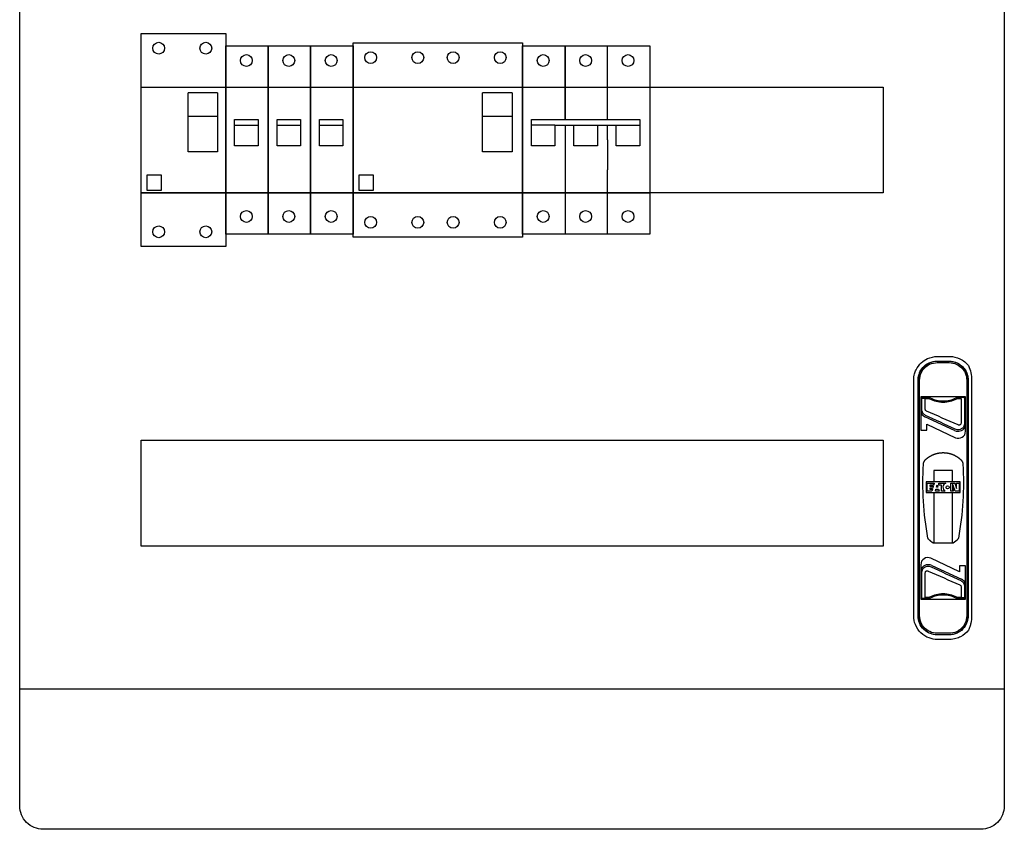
# Model space of a CAD drawing. Header units: millimetres. Extents: x 1699 to 2149, y 1001 to 1709.
# Tile 3 of 10: x 2049 to 2091, y 1164 to 1198. Entities that reach past the tile are written whole.
import ezdxf

# ---------------------------------------------------------------- set-up
doc = ezdxf.new("R2010")
doc.units = ezdxf.units.MM
doc.layers.add('rear_wall', color=7, linetype='Continuous')
doc.styles.get("Standard").update_dxf_attribs({"font": 'ARIAL.TTF'})

# ---------------------------------------------------------------- blocks, each defined once
blk = doc.blocks.new('235753')
for p, q in [((0, 6.775), (3.6, 6.775)), ((0, -2.275), (0, 6.775)), ((3.6, 6.775), (3.6, -2.275)), ((0, 4.5), (3.6, 4.5)), ((3.25, 4.25), (2, 4.25)), ((2, 1.75), (2, 4.25)), ((3.25, 4.25), (3.25, 1.75)), ((3.25, 3.25), (2, 3.25)), ((3.25, 1.75), (2, 1.75)), ((0.875, 0.75), (0.25, 0.75)), ((0.25, 0.75), (0.25, 0.125)), ((0.875, 0.125), (0.875, 0.75)), ((0, 0), (3.6, 0)), ((0.25, 0.125), (0.875, 0.125)), ((3.6, -2.275), (0, -2.275))]:
    blk.add_line(p, q)
for centre in [(0.75, 6.15), (2.75, 6.15), (0.75, -1.65), (2.75, -1.65)]:
    blk.add_circle(centre, 0.25)
at = {"flags": 1}
for tag, p in [('BD', (4.284, 4.299)), ('NK', (4.284, 2.306)), ('TYP', (4.284, 0.706)), ('PO', (4.284, -0.831))]:
    blk.add_attdef(tag, p, '', height=1, dxfattribs=at)
blk = doc.blocks.new('247596')
for p, q in [((0, -1.75), (0, 6.25)), ((0, 6.25), (1.8, 6.25)), ((1.8, 6.25), (1.8, -1.75)), ((0, 4.5), (1.8, 4.5)), ((0.375, 2.875), (0.375, 3.125)), ((0.375, 3.125), (1.375, 3.125)), ((1.375, 3.125), (1.375, 2.75)), ((0.375, 2.875), (1.375, 2.875)), ((0.375, 2), (0.375, 2.875)), ((1.375, 2.875), (1.375, 2)), ((1.375, 2), (0.375, 2)), ((0, 0), (1.8, 0)), ((1.8, -1.75), (0, -1.75))]:
    blk.add_line(p, q)
for centre in [(0.875, 5.625), (0.875, -1)]:
    blk.add_circle(centre, 0.25)
at = {"flags": 1}
for tag, p in [('BD', (2.809, 5.482)), ('NK', (2.809, 2.919)), ('TYP', (2.809, 0.727)), ('PO', (2.809, -1.51))]:
    blk.add_attdef(tag, p, '', height=0.5, dxfattribs=at)
blk = doc.blocks.new('F1955610')
for p, q in [((0, 6.375), (3.5, 6.375)), ((0, -1.875), (0, 6.375)), ((3.5, 6.375), (7.2, 6.375)), ((7.2, 6.375), (7.2, -1.875)), ((0, 4.5), (3.5, 4.5)), ((3.5, 4.5), (7.2, 4.5)), ((5.5, 1.75), (5.5, 4.25)), ((6.75, 4.25), (5.5, 4.25)), ((6.75, 4.25), (6.75, 1.75)), ((6.75, 3.25), (5.5, 3.25)), ((6.75, 1.75), (5.5, 1.75)), ((0.25, 0.75), (0.25, 0.125)), ((0.875, 0.75), (0.25, 0.75)), ((0.875, 0.125), (0.875, 0.75)), ((0, 0), (3.5, 0)), ((0.25, 0.125), (0.875, 0.125)), ((3.5, 0), (7.2, 0)), ((3.5, -1.875), (0, -1.875)), ((7.2, -1.875), (3.5, -1.875))]:
    blk.add_line(p, q)
for centre in [(0.75, 5.75), (2.75, 5.75), (4.25, 5.75), (6.25, 5.75), (0.75, -1.25), (2.75, -1.25), (4.25, -1.25), (6.25, -1.25)]:
    blk.add_circle(centre, 0.25)
at = {"flags": 1}
for tag, p in [('BD', (7.658, 4.677)), ('NK', (7.658, 2.514)), ('TYP', (7.658, 1)), ('PO', (7.658, -0.635))]:
    blk.add_attdef(tag, p, '', height=1, dxfattribs=at)
blk = doc.blocks.new('247698')
for p, q in [((0, -1.75), (0, 6.25)), ((0, 6.25), (1.8, 6.25)), ((1.8, 6.25), (3.6, 6.25)), ((1.8, 3.125), (1.8, 6.25)), ((1.8, 6.25), (1.8, 3.125)), ((3.6, 6.25), (5.4, 6.25)), ((3.6, 3.125), (3.6, 6.25)), ((5.4, 6.25), (5.4, -1.75)), ((0, 4.5), (1.8, 4.5)), ((1.8, 4.5), (3.6, 4.5)), ((3.6, 4.5), (5.4, 4.5)), ((0.375, 2.875), (0.375, 3.125)), ((0.375, 3.125), (4.975, 3.125)), ((4.975, 3.125), (4.975, 2.75)), ((4.975, 3.125), (4.975, 3.125)), ((0.375, 2), (0.375, 2.875)), ((1.375, 2.875), (0.375, 2.875)), ((0.375, 2.875), (0.375, 2.875)), ((0.375, 2.875), (0.375, 2.875)), ((1.375, 2.875), (1.375, 2)), ((1.375, 2.875), (4.975, 2.875)), ((1.8, 2.875), (1.8, -1.75)), ((2.175, 2), (2.175, 2.875)), ((3.175, 2.875), (3.175, 2)), ((3.6, 2.25), (3.6, 2.875)), ((3.975, 2), (3.975, 2.875)), ((3.975, 2.875), (3.975, 2.875)), ((3.975, 2.875), (3.975, 2.875)), ((4.975, 2.875), (4.975, 2)), ((4.975, 2.875), (4.975, 2.875)), ((4.975, 2.875), (4.975, 2.875)), ((4.975, 2.875), (4.975, 2.875)), ((3.6, 2.25), (3.6, 0.989)), ((1.375, 2), (0.375, 2)), ((3.175, 2), (2.175, 2)), ((4.975, 2), (3.975, 2)), ((3.6, -1.75), (3.6, 0.989)), ((0, 0), (1.8, 0)), ((1.8, 0), (3.6, 0)), ((3.6, 0), (5.4, 0)), ((1.8, -1.75), (0, -1.75)), ((3.6, -1.75), (1.8, -1.75)), ((5.4, -1.75), (3.6, -1.75))]:
    blk.add_line(p, q)
for centre in [(0.875, 5.625), (2.675, 5.625), (4.475, 5.625), (0.875, -1), (2.675, -1), (4.475, -1)]:
    blk.add_circle(centre, 0.25)
at = {"flags": 1}
for tag, p in [('BD', (6.637, 5.482)), ('NK', (6.637, 2.919)), ('TYP', (6.637, 0.727)), ('PO', (6.637, -1.51))]:
    blk.add_attdef(tag, p, '', height=0.5, dxfattribs=at)
blk = doc.blocks.new('174195')
at = {"layer": 'rear_wall', "linetype": 'Continuous'}
for p, q in [((39.455, 13.926), (38.953, 13.926)), ((38.953, 13.876), (39.455, 13.876)), ((37.955, 3.114), (37.955, 13.138)), ((38.141, 3.114), (38.141, 13.138)), ((38.154, 13.126), (38.154, 3.126)), ((38.204, 3.126), (38.204, 13.126)), ((40.205, 13.126), (40.205, 3.126)), ((40.255, 3.126), (40.255, 13.126)), ((40.264, 13.135), (40.264, 3.118)), ((40.414, 13.135), (40.414, 3.118)), ((40.154, 12.425), (38.254, 12.425)), ((38.254, 12.425), (38.254, 11.005)), ((38.296, 11.887), (38.296, 12.354)), ((38.447, 11.887), (38.447, 12.352)), ((39.962, 12.352), (39.962, 11.299)), ((40.113, 12.354), (40.113, 11.299)), ((40.154, 10.96), (40.154, 12.425)), ((39.691, 10.99), (38.431, 11.578)), ((38.254, 11.005), (38.504, 11.005)), ((38.504, 11.005), (38.504, 11.259)), ((38.504, 11.259), (39.728, 10.688)), ((39.602, 9.287), (38.802, 9.287)), ((38.802, 9.287), (38.802, 8.812)), ((39.602, 8.812), (39.602, 9.287)), ((38.802, 8.812), (38.478, 8.812)), ((38.478, 8.812), (38.478, 8.362)), ((39.602, 8.812), (38.802, 8.812)), ((39.925, 8.812), (39.602, 8.812)), ((39.925, 8.362), (39.925, 8.812)), ((38.478, 8.362), (38.802, 8.362)), ((38.524, 8.412), (38.524, 8.762)), ((38.524, 8.762), (38.802, 8.762)), ((38.722, 8.412), (38.524, 8.412)), ((38.632, 8.668), (38.632, 8.629)), ((38.8, 8.668), (38.632, 8.668)), ((38.632, 8.629), (38.785, 8.629)), ((38.632, 8.544), (38.632, 8.503)), ((38.76, 8.544), (38.632, 8.544)), ((38.632, 8.503), (38.745, 8.503)), ((38.745, 8.503), (38.722, 8.412)), ((38.785, 8.629), (38.76, 8.544)), ((38.802, 8.676), (38.8, 8.668)), ((38.802, 8.676), (38.802, 8.762)), ((38.829, 8.762), (38.802, 8.676)), ((38.802, 8.762), (38.829, 8.762)), ((38.802, 8.362), (38.802, 7.887)), ((38.802, 8.362), (39.602, 8.362)), ((38.872, 8.412), (38.899, 8.499)), ((39.037, 8.412), (38.872, 8.412)), ((38.899, 8.499), (39.008, 8.499)), ((38.92, 8.592), (38.951, 8.686)), ((38.977, 8.592), (38.92, 8.592)), ((38.951, 8.686), (38.977, 8.592)), ((39.008, 8.499), (39.037, 8.412)), ((39.025, 8.666), (39.025, 8.762)), ((39.025, 8.762), (39.322, 8.762)), ((39.129, 8.666), (39.025, 8.666)), ((39.129, 8.412), (39.129, 8.666)), ((39.288, 8.412), (39.129, 8.412)), ((39.535, 8.762), (39.602, 8.762)), ((39.535, 8.412), (39.535, 8.762)), ((39.602, 8.412), (39.535, 8.412)), ((39.602, 8.762), (39.602, 8.412)), ((39.602, 8.762), (39.7, 8.762)), ((39.633, 8.412), (39.602, 8.412)), ((39.602, 7.887), (39.602, 8.362)), ((39.602, 8.362), (39.925, 8.362)), ((39.633, 8.66), (39.633, 8.412)), ((39.708, 8.412), (39.633, 8.66)), ((39.7, 8.762), (39.777, 8.522)), ((39.879, 8.412), (39.708, 8.412)), ((39.777, 8.522), (39.777, 8.762)), ((39.777, 8.762), (39.879, 8.762)), ((39.879, 8.762), (39.879, 8.412)), ((38.802, 7.887), (38.802, 6.241)), ((39.602, 6.241), (39.602, 7.887)), ((38.802, 6.224), (38.802, 6.241)), ((38.802, 6.224), (38.802, 6.224)), ((38.805, 6.214), (39.604, 6.214)), ((39.602, 6.241), (39.602, 6.224)), ((39.602, 6.224), (39.602, 6.224)), ((39.904, 4.993), (38.681, 5.564)), ((38.254, 5.292), (38.254, 3.827)), ((38.718, 5.262), (39.978, 4.674)), ((39.904, 5.247), (39.904, 4.993)), ((40.154, 5.247), (39.904, 5.247)), ((40.154, 3.827), (40.154, 5.247)), ((38.296, 3.898), (38.296, 4.953)), ((38.447, 3.901), (38.447, 4.953)), ((39.962, 4.366), (39.962, 3.901)), ((40.113, 4.366), (40.113, 3.898)), ((38.254, 3.827), (40.154, 3.827)), ((39.455, 2.376), (38.953, 2.376)), ((38.953, 2.326), (39.455, 2.326))]:
    blk.add_line(p, q, dxfattribs=at)
at = {"layer": 'rear_wall'}
blk.add_lwpolyline([(1, 52.65), (40.8, 52.65, -0.414214), (41.8, 51.65), (41.8, -4.95, -0.414214), (40.8, -5.95), (1, -5.95, -0.414214), (0, -4.95), (0, 51.65, -0.414214)], format="xyb", close=True, dxfattribs=at)
for points in [[(0, 46.7), (41.8, 46.7), (41.8, 0), (0, 0)], [(5.15, 25.586), (36.65, 25.586), (36.65, 21.086), (5.15, 21.086)], [(5.15, 10.586), (36.65, 10.586), (36.65, 6.086), (5.15, 6.086)], [(5.15, 10.586), (36.65, 10.586), (36.65, 6.086), (5.15, 6.086)]]:
    blk.add_lwpolyline(points, close=True, dxfattribs=at)
at = {"layer": 'rear_wall', "linetype": 'Continuous'}
for points in [[(38.346, 12.404), (38.343, 12.404, 0.0128), (38.341, 12.404, 0.012153), (38.338, 12.404, 0.011971), (38.336, 12.403, 0.012477), (38.333, 12.403, 0.012715), (38.331, 12.402, 0.01287), (38.328, 12.401, 0.012972), (38.326, 12.4, 0.013178), (38.324, 12.399, 0.013288), (38.321, 12.398, 0.013432), (38.319, 12.396, 0.013504), (38.317, 12.395, 0.013602), (38.314, 12.393, 0.013656), (38.312, 12.392, 0.013725), (38.31, 12.39, 0.013716), (38.308, 12.388, 0.013652), (38.307, 12.386, 0.013725), (38.305, 12.383, 0.013891), (38.303, 12.381, 0.013537), (38.302, 12.379, 0.01272), (38.301, 12.376, 0.01368), (38.3, 12.374, 0.015719), (38.299, 12.371, 0.012371), (38.298, 12.369, 0.00539), (38.297, 12.367, 0.01618), (38.297, 12.364, 0.02706), (38.296, 12.36, 0.013865), (38.296, 12.354, 0.007623)], [(40.063, 12.404), (40.066, 12.404, -0.0128), (40.068, 12.404, -0.012153), (40.07, 12.404, -0.011971), (40.073, 12.403, -0.012477), (40.075, 12.403, -0.012715), (40.078, 12.402, -0.012871), (40.08, 12.401, -0.012972), (40.083, 12.4, -0.013178), (40.085, 12.399, -0.013288), (40.088, 12.398, -0.013432), (40.09, 12.396, -0.013504), (40.092, 12.395, -0.013602), (40.094, 12.393, -0.013655), (40.097, 12.392, -0.013725), (40.099, 12.39, -0.013715), (40.1, 12.388, -0.013652), (40.102, 12.386, -0.013725), (40.104, 12.383, -0.01389), (40.105, 12.381, -0.013537), (40.107, 12.379, -0.01272), (40.108, 12.376, -0.01368), (40.109, 12.374, -0.015719), (40.11, 12.371, -0.012371), (40.111, 12.369, -0.00539), (40.112, 12.367, -0.01618), (40.112, 12.364, -0.02706), (40.113, 12.36, -0.013865), (40.113, 12.354, -0.007623)], [(39.981, 9.726), (39.967, 9.739, 0.004191), (39.953, 9.751, 0.004154), (39.939, 9.764, 0.004144), (39.925, 9.776, 0.004173), (39.911, 9.788, 0.004187), (39.896, 9.8, 0.004196), (39.881, 9.811, 0.004202), (39.866, 9.823, 0.004215), (39.85, 9.834, 0.004222), (39.834, 9.845, 0.004232), (39.819, 9.855, 0.004238), (39.802, 9.866, 0.004246), (39.786, 9.876, 0.004252), (39.77, 9.885, 0.004259), (39.753, 9.895, 0.004263), (39.736, 9.904, 0.004269), (39.719, 9.913, 0.004272), (39.702, 9.922, 0.004276), (39.685, 9.93, 0.004278), (39.667, 9.939, 0.004281), (39.65, 9.946, 0.004282), (39.632, 9.954, 0.004283), (39.614, 9.961, 0.004283), (39.596, 9.968, 0.004283), (39.578, 9.975, 0.004282), (39.56, 9.981, 0.00428), (39.541, 9.987, 0.004279), (39.523, 9.992, 0.004275), (39.504, 9.998, 0.004272), (39.486, 10.003, 0.004267), (39.467, 10.007, 0.004264), (39.448, 10.012, 0.004257), (39.43, 10.016, 0.004252), (39.411, 10.019, 0.004244), (39.392, 10.023, 0.004239), (39.373, 10.026, 0.00423), (39.355, 10.028, 0.004222), (39.336, 10.031, 0.004209), (39.317, 10.033, 0.004205), (39.298, 10.035, 0.0042), (39.279, 10.036, 0.00418), (39.261, 10.037, 0.004149), (39.242, 10.038, 0.004171), (39.223, 10.038, 0.004182), (39.204, 10.039, 0.004142), (39.186, 10.038, 0.004142), (39.167, 10.038, 0.004182), (39.148, 10.037, 0.004171), (39.13, 10.036, 0.004149), (39.111, 10.035, 0.00418), (39.092, 10.033, 0.0042), (39.073, 10.031, 0.004205), (39.054, 10.028, 0.004209), (39.035, 10.026, 0.004222), (39.017, 10.023, 0.00423), (38.998, 10.019, 0.004239), (38.979, 10.016, 0.004244), (38.96, 10.012, 0.004252), (38.942, 10.007, 0.004257), (38.923, 10.003, 0.004263), (38.905, 9.998, 0.004267), (38.886, 9.992, 0.004272), (38.868, 9.987, 0.004275), (38.849, 9.981, 0.004278), (38.831, 9.975, 0.00428), (38.813, 9.968, 0.004282), (38.795, 9.961, 0.004283), (38.777, 9.954, 0.004283), (38.759, 9.946, 0.004283), (38.742, 9.939, 0.004283), (38.724, 9.93, 0.004281), (38.707, 9.922, 0.004276), (38.69, 9.913, 0.004277), (38.673, 9.904, 0.00428), (38.656, 9.895, 0.004266), (38.639, 9.885, 0.004236), (38.623, 9.876, 0.004267), (38.606, 9.866, 0.004342), (38.59, 9.855, 0.004219), (38.574, 9.845, 0.003942), (38.559, 9.834, 0.004328), (38.543, 9.823, 0.005122), (38.528, 9.811, 0.003913), (38.513, 9.8, 0.00141), (38.5, 9.79, 0.005444), (38.484, 9.776, 0.009322), (38.46, 9.754, 0.004594), (38.428, 9.726, 0.002451)], [(38.428, 9.726), (38.424, 9.722, 0.006166), (38.42, 9.717, 0.006096), (38.415, 9.713, 0.006073), (38.411, 9.708, 0.006131), (38.407, 9.703, 0.00616), (38.403, 9.698, 0.006175), (38.4, 9.693, 0.006186), (38.396, 9.688, 0.006207), (38.393, 9.683, 0.00622), (38.389, 9.678, 0.006235), (38.386, 9.673, 0.006241), (38.383, 9.667, 0.006248), (38.38, 9.661, 0.006258), (38.377, 9.656, 0.006273), (38.374, 9.65, 0.006261), (38.372, 9.644, 0.006225), (38.369, 9.639, 0.006275), (38.367, 9.633, 0.00639), (38.365, 9.627, 0.006214), (38.363, 9.621, 0.005814), (38.361, 9.615, 0.006377), (38.359, 9.609, 0.007538), (38.358, 9.602, 0.005773), (38.357, 9.597, 0.002114), (38.355, 9.591, 0.008001), (38.354, 9.584, 0.013687), (38.353, 9.574, 0.006765), (38.352, 9.56, 0.003614)], [(40.057, 9.56), (40.057, 9.566, 0.006176), (40.056, 9.572, 0.006105), (40.055, 9.578, 0.006082), (40.055, 9.584, 0.00614), (40.054, 9.59, 0.006167), (40.052, 9.597, 0.006182), (40.051, 9.603, 0.006192), (40.049, 9.609, 0.006213), (40.048, 9.615, 0.006224), (40.046, 9.621, 0.006239), (40.044, 9.627, 0.006245), (40.042, 9.633, 0.006251), (40.04, 9.639, 0.00626), (40.037, 9.644, 0.006274), (40.035, 9.65, 0.006261), (40.032, 9.656, 0.006225), (40.029, 9.661, 0.006273), (40.026, 9.667, 0.006388), (40.023, 9.673, 0.006212), (40.02, 9.678, 0.00581), (40.016, 9.683, 0.006373), (40.013, 9.688, 0.007532), (40.009, 9.694, 0.005768), (40.005, 9.698, 0.002112), (40.002, 9.703, 0.007992), (39.998, 9.708, 0.01367), (39.99, 9.716, 0.006756), (39.981, 9.726, 0.003609)], [(38.545, 6.424), (38.545, 6.423, 0.004993), (38.546, 6.422, 0.004957), (38.546, 6.421, 0.004947), (38.546, 6.42, 0.00498), (38.546, 6.419, 0.004998), (38.547, 6.418, 0.005008), (38.547, 6.417, 0.005016), (38.547, 6.416, 0.00503), (38.548, 6.415, 0.005039), (38.548, 6.414, 0.005049), (38.548, 6.413, 0.005055), (38.549, 6.412, 0.00506), (38.549, 6.411, 0.005068), (38.55, 6.41, 0.005082), (38.55, 6.409, 0.005073), (38.551, 6.409, 0.005046), (38.551, 6.408, 0.00509), (38.552, 6.407, 0.005189), (38.552, 6.406, 0.005047), (38.553, 6.405, 0.004721), (38.553, 6.404, 0.005191), (38.554, 6.403, 0.006156), (38.554, 6.403, 0.004703), (38.555, 6.402, 0.001687), (38.556, 6.401, 0.00656), (38.556, 6.4, 0.011253), (38.557, 6.399, 0.005546), (38.559, 6.397, 0.002955)], [(38.559, 6.397), (38.566, 6.391, 0.001794), (38.572, 6.384, 0.001792), (38.579, 6.378, 0.001791), (38.586, 6.371, 0.001793), (38.593, 6.365, 0.001794), (38.6, 6.358, 0.001794), (38.607, 6.352, 0.001794), (38.614, 6.346, 0.001795), (38.621, 6.34, 0.001795), (38.628, 6.334, 0.001796), (38.635, 6.327, 0.001795), (38.642, 6.321, 0.001795), (38.649, 6.315, 0.001796), (38.656, 6.309, 0.001799), (38.664, 6.304, 0.001795), (38.671, 6.298, 0.001784), (38.678, 6.292, 0.001799), (38.686, 6.286, 0.001836), (38.693, 6.28, 0.001784), (38.701, 6.275, 0.001666), (38.708, 6.269, 0.001837), (38.716, 6.264, 0.002189), (38.724, 6.258, 0.001663), (38.731, 6.253, 0.000574), (38.738, 6.248, 0.002341), (38.747, 6.242, 0.004027), (38.76, 6.233, 0.001971), (38.778, 6.222, 0.001045)], [(39.85, 6.397), (39.851, 6.398, 0.00506), (39.851, 6.399, 0.00502), (39.852, 6.399, 0.005006), (39.853, 6.4, 0.005035), (39.853, 6.401, 0.005048), (39.854, 6.402, 0.005054), (39.854, 6.403, 0.005057), (39.855, 6.403, 0.005066), (39.856, 6.404, 0.00507), (39.856, 6.405, 0.005076), (39.857, 6.406, 0.005077), (39.857, 6.407, 0.005077), (39.858, 6.408, 0.00508), (39.858, 6.409, 0.005089), (39.859, 6.409, 0.005075), (39.859, 6.41, 0.005043), (39.86, 6.411, 0.005082), (39.86, 6.412, 0.005176), (39.861, 6.413, 0.005029), (39.861, 6.414, 0.004699), (39.861, 6.415, 0.005163), (39.862, 6.416, 0.006117), (39.862, 6.417, 0.004668), (39.862, 6.418, 0.001673), (39.863, 6.419, 0.006503), (39.863, 6.42, 0.011137), (39.863, 6.421, 0.00548), (39.864, 6.424, 0.002919)], [(38.778, 6.222), (38.779, 6.221, 0.004698), (38.78, 6.221, 0.004667), (38.78, 6.22, 0.004656), (38.781, 6.22, 0.004682), (38.782, 6.219, 0.004695), (38.783, 6.219, 0.004701), (38.784, 6.218, 0.004705), (38.785, 6.218, 0.004715), (38.786, 6.218, 0.00472), (38.786, 6.217, 0.004727), (38.787, 6.217, 0.004729), (38.788, 6.217, 0.004731), (38.789, 6.216, 0.004736), (38.79, 6.216, 0.004746), (38.791, 6.216, 0.004736), (38.792, 6.215, 0.004708), (38.793, 6.215, 0.004746), (38.794, 6.215, 0.004838), (38.795, 6.215, 0.004702), (38.796, 6.215, 0.004396), (38.797, 6.214, 0.004834), (38.797, 6.214, 0.005734), (38.798, 6.214, 0.004375), (38.799, 6.214, 0.001561), (38.8, 6.214, 0.006108), (38.801, 6.214, 0.010474), (38.803, 6.214, 0.005154), (38.805, 6.214, 0.002744)], [(38.346, 3.848), (38.343, 3.848, -0.0128), (38.341, 3.848, -0.012153), (38.338, 3.849, -0.011971), (38.336, 3.849, -0.012477), (38.333, 3.85, -0.012715), (38.331, 3.85, -0.012871), (38.328, 3.851, -0.012972), (38.326, 3.852, -0.013178), (38.324, 3.853, -0.013288), (38.321, 3.854, -0.013432), (38.319, 3.856, -0.013504), (38.317, 3.857, -0.013602), (38.314, 3.859, -0.013655), (38.312, 3.861, -0.013725), (38.31, 3.863, -0.013715), (38.308, 3.865, -0.013652), (38.307, 3.867, -0.013725), (38.305, 3.869, -0.01389), (38.303, 3.871, -0.013537), (38.302, 3.874, -0.01272), (38.301, 3.876, -0.01368), (38.3, 3.878, -0.015719), (38.299, 3.881, -0.012371), (38.298, 3.883, -0.00539), (38.297, 3.886, -0.01618), (38.297, 3.888, -0.02706), (38.296, 3.893, -0.013865), (38.296, 3.898, -0.007623)], [(40.063, 3.848), (40.066, 3.848, 0.0128), (40.068, 3.848, 0.012153), (40.07, 3.849, 0.011971), (40.073, 3.849, 0.012477), (40.075, 3.85, 0.012715), (40.078, 3.85, 0.01287), (40.08, 3.851, 0.012972), (40.083, 3.852, 0.013178), (40.085, 3.853, 0.013288), (40.088, 3.854, 0.013432), (40.09, 3.856, 0.013504), (40.092, 3.857, 0.013602), (40.094, 3.859, 0.013656), (40.097, 3.861, 0.013725), (40.099, 3.863, 0.013716), (40.1, 3.865, 0.013652), (40.102, 3.867, 0.013725), (40.104, 3.869, 0.013891), (40.105, 3.871, 0.013537), (40.107, 3.874, 0.01272), (40.108, 3.876, 0.01368), (40.109, 3.878, 0.015719), (40.11, 3.881, 0.012371), (40.111, 3.883, 0.00539), (40.112, 3.886, 0.01618), (40.112, 3.888, 0.02706), (40.113, 3.893, 0.013865), (40.113, 3.898, 0.007623)]]:
    blk.add_lwpolyline(points, format="xyb", dxfattribs=at)
blk.add_circle((39.393, 8.578), 0.065, dxfattribs=at)
for centre, radius, start, end in [((38.574, 11.887), 0.34, 212.5954, 245), ((39.834, 11.299), 0.34, 245, 327.4046), ((39.854, 10.96), 0.3, 245, 0), ((51.478, 8.796), 13.148, 176.6672, 190.393), ((26.931, 8.796), 13.148, 349.607, 3.3328), ((39.393, 8.578), 0.197, 111.2697, 237.5802), ((38.932, 7.318), 1.3, 302.5361, 314.9367), ((39.604, 6.264), 0.0502, 269.9985, 302.5271), ((38.554, 5.292), 0.3, 65, 180), ((38.574, 4.953), 0.34, 65, 147.4046), ((39.834, 4.366), 0.34, 32.5954, 65)]:
    blk.add_arc(centre, radius, start, end, dxfattribs=at)
for points, knots in [([(37.955, 13.138), (37.955, 13.228), (37.967, 13.318), (38.007, 13.462), (38.028, 13.518), (38.109, 13.685), (38.185, 13.787), (38.356, 13.945), (38.446, 14.004), (38.674, 14.107), (38.816, 14.137), (38.959, 14.137)], [2, 2, 2, 2, 2.866485, 2.866485, 3.444053, 3.444053, 4.654291, 4.654291, 5.686901, 5.686901, 7.062223, 7.062223, 7.062223, 7.062223]), ([(38.141, 13.138), (38.141, 13.21), (38.151, 13.282), (38.183, 13.397), (38.2, 13.442), (38.264, 13.576), (38.325, 13.658), (38.461, 13.783), (38.533, 13.831), (38.715, 13.913), (38.829, 13.937), (38.942, 13.937)], [2, 2, 2, 2, 2.866485, 2.866485, 3.444053, 3.444053, 4.654291, 4.654291, 5.686901, 5.686901, 7.062223, 7.062223, 7.062223, 7.062223]), ([(38.953, 13.926), (38.839, 13.926), (38.724, 13.901), (38.541, 13.817), (38.469, 13.768), (38.334, 13.641), (38.274, 13.559), (38.18, 13.363), (38.154, 13.244), (38.154, 13.126)], [2, 2, 2, 2, 6.153909, 6.153909, 9.269712, 9.269712, 12.87782, 12.87782, 17.160555, 17.160555, 17.160555, 17.160555]), ([(38.204, 13.126), (38.204, 13.237), (38.229, 13.348), (38.316, 13.532), (38.372, 13.609), (38.499, 13.728), (38.567, 13.774), (38.738, 13.852), (38.846, 13.876), (38.953, 13.876)], [2, 2, 2, 2, 6.282735, 6.282735, 9.890843, 9.890843, 13.006646, 13.006646, 17.160555, 17.160555, 17.160555, 17.160555]), ([(40.255, 13.126), (40.255, 13.241), (40.23, 13.355), (40.146, 13.538), (40.098, 13.61), (39.971, 13.746), (39.889, 13.806), (39.692, 13.899), (39.574, 13.926), (39.455, 13.926)], [2, 2, 2, 2, 6.153909, 6.153909, 9.269712, 9.269712, 12.87782, 12.87782, 17.160555, 17.160555, 17.160555, 17.160555]), ([(39.455, 13.876), (39.566, 13.876), (39.677, 13.851), (39.862, 13.763), (39.939, 13.707), (40.058, 13.58), (40.103, 13.512), (40.182, 13.341), (40.205, 13.233), (40.205, 13.126)], [2, 2, 2, 2, 6.282735, 6.282735, 9.890843, 9.890843, 13.006646, 13.006646, 17.160555, 17.160555, 17.160555, 17.160555]), ([(39.466, 13.936), (39.583, 13.936), (39.7, 13.909), (39.865, 13.831), (39.921, 13.796), (40.018, 13.716), (40.06, 13.673), (40.156, 13.548), (40.238, 13.389), (40.264, 13.213), (40.264, 13.135)], [2, 2, 2, 2, 3.332711, 3.332711, 4.073302, 4.073302, 4.753828, 4.753828, 5.852868, 6.743746, 6.743746, 6.743746, 6.743746]), ([(39.484, 14.136), (39.631, 14.136), (39.778, 14.103), (39.985, 14.005), (40.055, 13.961), (40.176, 13.861), (40.229, 13.807), (40.275, 13.748)], [2, 2, 2, 2, 3.332711, 3.332711, 4.073302, 4.073302, 4.753828, 4.753828, 4.753828, 4.753828]), ([(40.275, 13.748), (40.322, 13.651), (40.39, 13.45), (40.414, 13.239), (40.414, 13.135)], [0, 0, 0, 0, 0.003230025, 0.006344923, 0.006344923, 0.006344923, 0.006344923]), ([(38.267, 12.366), (38.267, 12.383), (38.269, 12.4), (38.273, 12.418), (38.274, 12.421), (38.275, 12.425)], [2, 2, 2, 2, 2.6532071, 2.6532071, 2.8329105, 2.8329105, 2.8329105, 2.8329105]), ([(38.447, 12.352), (38.426, 12.352), (38.385, 12.352), (38.336, 12.353), (38.304, 12.353), (38.296, 12.354), (38.296, 12.354)], [2, 2, 2, 2, 2.624274, 3.248554, 3.872839, 4.497128, 4.497128, 4.497128, 4.497128]), ([(38.346, 12.404), (38.346, 12.404), (38.352, 12.403), (38.376, 12.403), (38.413, 12.402), (38.443, 12.402), (38.459, 12.402)], [2, 2, 2, 2, 2.624289, 3.248574, 3.872854, 4.497128, 4.497128, 4.497128, 4.497128]), ([(38.622, 12.338), (38.711, 12.293), (38.901, 12.224), (39.204, 12.188), (39.508, 12.224), (39.698, 12.293), (39.787, 12.338)], [2, 2, 2, 2, 5.650563, 9.299845, 12.949126, 16.599689, 16.599689, 16.599689, 16.599689]), ([(38.654, 12.382), (38.738, 12.339), (38.917, 12.273), (39.204, 12.239), (39.492, 12.273), (39.671, 12.339), (39.755, 12.382)], [2, 2, 2, 2, 5.650563, 9.299845, 12.949126, 16.599689, 16.599689, 16.599689, 16.599689]), ([(39.95, 12.402), (39.965, 12.402), (39.996, 12.402), (40.033, 12.403), (40.057, 12.403), (40.063, 12.404), (40.063, 12.404)], [2, 2, 2, 2, 2.624274, 3.248554, 3.872839, 4.497128, 4.497128, 4.497128, 4.497128]), ([(40.134, 12.425), (40.135, 12.421), (40.136, 12.418), (40.14, 12.4), (40.141, 12.383), (40.141, 12.366)], [2.602921, 2.602921, 2.602921, 2.602921, 2.7826243, 2.7826243, 3.4358314, 3.4358314, 3.4358314, 3.4358314]), ([(38.288, 11.703), (38.281, 11.731), (38.276, 11.762), (38.269, 11.823), (38.267, 11.855), (38.267, 11.887)], [2, 2, 2, 2, 3.283974, 3.283974, 4.511871, 4.511871, 4.511871, 4.511871]), ([(38.457, 11.634), (38.409, 11.656), (38.368, 11.692), (38.311, 11.78), (38.296, 11.833), (38.296, 11.887)], [2, 2, 2, 2, 2.500415, 2.500415, 3, 3, 3, 3]), ([(38.496, 11.815), (38.482, 11.821), (38.469, 11.832), (38.452, 11.857), (38.447, 11.872), (38.447, 11.887)], [2, 2, 2, 2, 2.500415, 2.500415, 3, 3, 3, 3]), ([(40.113, 11.299), (40.113, 11.246), (40.097, 11.192), (40.044, 11.11), (40.011, 11.079), (39.957, 11.048), (39.941, 11.041), (39.899, 11.027), (39.872, 11.022), (39.828, 11.02), (39.81, 11.021), (39.767, 11.028), (39.741, 11.035), (39.717, 11.047)], [2, 2, 2, 2, 2.282422, 2.282422, 2.521994, 2.521994, 2.617851, 2.617851, 2.761386, 2.761386, 2.856926, 2.856926, 3, 3, 3, 3]), ([(39.962, 11.299), (39.962, 11.284), (39.957, 11.269), (39.941, 11.246), (39.931, 11.237), (39.914, 11.228), (39.91, 11.226), (39.897, 11.222), (39.889, 11.221), (39.876, 11.22), (39.87, 11.221), (39.857, 11.223), (39.849, 11.225), (39.842, 11.228)], [2, 2, 2, 2, 2.282422, 2.282422, 2.521994, 2.521994, 2.617851, 2.617851, 2.761386, 2.761386, 2.856926, 2.856926, 3, 3, 3, 3]), ([(40.141, 11.299), (40.141, 11.267), (40.14, 11.236), (40.133, 11.174), (40.128, 11.144), (40.121, 11.116)], [2, 2, 2, 2, 3.227897, 3.227897, 4.51187, 4.51187, 4.51187, 4.51187]), ([(38.267, 4.953), (38.267, 4.985), (38.269, 5.017), (38.276, 5.078), (38.281, 5.109), (38.288, 5.137)], [2, 2, 2, 2, 3.227897, 3.227897, 4.51187, 4.51187, 4.51187, 4.51187]), ([(38.296, 4.953), (38.296, 5.007), (38.311, 5.06), (38.365, 5.142), (38.398, 5.173), (38.452, 5.204), (38.468, 5.211), (38.51, 5.226), (38.537, 5.23), (38.581, 5.232), (38.598, 5.231), (38.642, 5.225), (38.668, 5.217), (38.692, 5.206)], [2, 2, 2, 2, 2.282422, 2.282422, 2.521994, 2.521994, 2.617851, 2.617851, 2.761386, 2.761386, 2.856926, 2.856926, 3, 3, 3, 3]), ([(38.447, 4.953), (38.447, 4.968), (38.452, 4.983), (38.468, 5.007), (38.478, 5.015), (38.494, 5.024), (38.499, 5.026), (38.512, 5.03), (38.52, 5.031), (38.533, 5.032), (38.539, 5.032), (38.552, 5.03), (38.559, 5.028), (38.567, 5.024)], [2, 2, 2, 2, 2.282422, 2.282422, 2.521994, 2.521994, 2.617851, 2.617851, 2.761386, 2.761386, 2.856926, 2.856926, 3, 3, 3, 3]), ([(39.952, 4.618), (39.999, 4.596), (40.041, 4.561), (40.098, 4.472), (40.113, 4.419), (40.113, 4.366)], [2, 2, 2, 2, 2.500415, 2.500415, 3, 3, 3, 3]), ([(39.913, 4.437), (39.927, 4.431), (39.94, 4.421), (39.957, 4.396), (39.962, 4.381), (39.962, 4.366)], [2, 2, 2, 2, 2.500415, 2.500415, 3, 3, 3, 3]), ([(40.121, 4.549), (40.128, 4.521), (40.133, 4.491), (40.14, 4.429), (40.141, 4.398), (40.141, 4.366)], [2, 2, 2, 2, 3.283974, 3.283974, 4.511871, 4.511871, 4.511871, 4.511871]), ([(38.275, 3.827), (38.274, 3.831), (38.273, 3.835), (38.269, 3.853), (38.267, 3.869), (38.267, 3.886)], [2.602921, 2.602921, 2.602921, 2.602921, 2.7826243, 2.7826243, 3.4358314, 3.4358314, 3.4358314, 3.4358314]), ([(38.459, 3.851), (38.443, 3.85), (38.413, 3.85), (38.376, 3.85), (38.352, 3.849), (38.346, 3.848), (38.346, 3.848)], [2, 2, 2, 2, 2.624274, 3.248554, 3.872839, 4.497128, 4.497128, 4.497128, 4.497128]), ([(39.787, 3.915), (39.698, 3.959), (39.508, 4.028), (39.204, 4.064), (38.901, 4.028), (38.711, 3.959), (38.622, 3.915)], [2, 2, 2, 2, 5.650563, 9.299845, 12.949126, 16.599689, 16.599689, 16.599689, 16.599689]), ([(39.755, 3.87), (39.671, 3.913), (39.492, 3.979), (39.204, 4.014), (38.917, 3.979), (38.738, 3.913), (38.654, 3.87)], [2, 2, 2, 2, 5.650563, 9.299845, 12.949126, 16.599689, 16.599689, 16.599689, 16.599689]), ([(40.063, 3.848), (40.063, 3.848), (40.057, 3.849), (40.033, 3.85), (39.996, 3.85), (39.965, 3.85), (39.95, 3.851)], [2, 2, 2, 2, 2.624289, 3.248574, 3.872854, 4.497128, 4.497128, 4.497128, 4.497128]), ([(39.962, 3.901), (39.983, 3.9), (40.023, 3.9), (40.073, 3.9), (40.105, 3.899), (40.113, 3.898), (40.113, 3.898)], [2, 2, 2, 2, 2.624274, 3.248554, 3.872839, 4.497128, 4.497128, 4.497128, 4.497128]), ([(40.141, 3.886), (40.141, 3.869), (40.14, 3.853), (40.136, 3.835), (40.135, 3.831), (40.134, 3.827)], [2, 2, 2, 2, 2.6532071, 2.6532071, 2.8329105, 2.8329105, 2.8329105, 2.8329105]), ([(38.959, 2.115), (38.839, 2.115), (38.72, 2.136), (38.479, 2.226), (38.36, 2.3), (38.158, 2.494), (38.077, 2.615), (37.978, 2.864), (37.955, 2.989), (37.955, 3.114)], [2, 2, 2, 2, 3.15385, 3.15385, 4.480681, 4.480681, 5.85748, 5.85748, 7.062954, 7.062954, 7.062954, 7.062954]), ([(38.942, 2.315), (38.847, 2.315), (38.752, 2.332), (38.559, 2.403), (38.464, 2.463), (38.303, 2.618), (38.238, 2.715), (38.16, 2.914), (38.141, 3.014), (38.141, 3.114)], [2, 2, 2, 2, 3.15385, 3.15385, 4.480681, 4.480681, 5.85748, 5.85748, 7.062954, 7.062954, 7.062954, 7.062954]), ([(38.154, 3.126), (38.154, 3.012), (38.179, 2.897), (38.262, 2.714), (38.311, 2.642), (38.438, 2.507), (38.52, 2.447), (38.717, 2.353), (38.835, 2.326), (38.953, 2.326)], [2, 2, 2, 2, 6.153909, 6.153909, 9.269712, 9.269712, 12.87782, 12.87782, 17.160555, 17.160555, 17.160555, 17.160555]), ([(38.953, 2.376), (38.843, 2.376), (38.732, 2.401), (38.547, 2.489), (38.47, 2.545), (38.351, 2.672), (38.306, 2.74), (38.227, 2.911), (38.204, 3.019), (38.204, 3.126)], [2, 2, 2, 2, 6.282735, 6.282735, 9.890843, 9.890843, 13.006646, 13.006646, 17.160555, 17.160555, 17.160555, 17.160555]), ([(40.205, 3.126), (40.205, 3.015), (40.18, 2.905), (40.093, 2.72), (40.036, 2.643), (39.91, 2.524), (39.842, 2.479), (39.671, 2.4), (39.563, 2.376), (39.455, 2.376)], [2, 2, 2, 2, 6.282735, 6.282735, 9.890843, 9.890843, 13.006646, 13.006646, 17.160555, 17.160555, 17.160555, 17.160555]), ([(39.455, 2.326), (39.57, 2.326), (39.685, 2.352), (39.867, 2.435), (39.94, 2.484), (40.075, 2.611), (40.135, 2.693), (40.229, 2.89), (40.255, 3.008), (40.255, 3.126)], [2, 2, 2, 2, 6.153909, 6.153909, 9.269712, 9.269712, 12.87782, 12.87782, 17.160555, 17.160555, 17.160555, 17.160555]), ([(40.264, 3.118), (40.264, 3.034), (40.236, 2.858), (40.153, 2.7), (40.026, 2.536), (39.936, 2.46), (39.784, 2.381), (39.731, 2.36), (39.608, 2.326), (39.537, 2.316), (39.466, 2.316)], [2, 2, 2, 2, 2.948152, 3.990177, 3.990177, 5.294607, 5.294607, 5.938931, 5.938931, 6.744225, 6.744225, 6.744225, 6.744225]), ([(40.414, 3.118), (40.414, 3.013), (40.396, 2.857), (40.34, 2.653), (40.299, 2.554), (40.275, 2.505)], [0, 0, 0, 0, 0.003115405, 0.004707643, 0.006344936, 0.006344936, 0.006344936, 0.006344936]), ([(40.275, 2.505), (40.187, 2.391), (40.073, 2.296), (39.883, 2.197), (39.816, 2.171), (39.662, 2.128), (39.573, 2.116), (39.484, 2.116)], [3.990177, 3.990177, 3.990177, 3.990177, 5.294607, 5.294607, 5.938931, 5.938931, 6.744225, 6.744225, 6.744225, 6.744225])]:
    blk.add_open_spline(points, degree=3, knots=knots, dxfattribs=at)
for points in [[(38.942, 13.937), (39.117, 13.937), (39.291, 13.936), (39.466, 13.936)], [(38.959, 14.137), (39.134, 14.137), (39.309, 14.136), (39.484, 14.136)], [(38.267, 11.887), (38.267, 12.046), (38.267, 12.206), (38.267, 12.366)], [(38.447, 12.352), (38.486, 12.352), (38.525, 12.351), (38.565, 12.351)], [(38.459, 12.402), (38.498, 12.402), (38.536, 12.401), (38.575, 12.401)], [(38.565, 12.351), (38.584, 12.351), (38.604, 12.347), (38.622, 12.338)], [(38.575, 12.401), (38.602, 12.401), (38.629, 12.395), (38.654, 12.382)], [(39.755, 12.382), (39.779, 12.395), (39.807, 12.401), (39.834, 12.401)], [(39.787, 12.338), (39.805, 12.347), (39.824, 12.351), (39.844, 12.351)], [(39.834, 12.401), (39.873, 12.401), (39.911, 12.402), (39.95, 12.402)], [(39.844, 12.351), (39.884, 12.351), (39.923, 12.352), (39.962, 12.352)], [(40.141, 12.366), (40.141, 12.011), (40.141, 11.655), (40.141, 11.299)], [(39.842, 11.228), (39.399, 11.423), (38.938, 11.624), (38.496, 11.815)], [(39.717, 11.047), (39.302, 11.242), (38.871, 11.443), (38.457, 11.634)], [(38.567, 5.024), (39.01, 4.829), (39.47, 4.628), (39.913, 4.437)], [(38.692, 5.206), (39.107, 5.01), (39.538, 4.81), (39.952, 4.618)], [(38.267, 3.886), (38.267, 4.242), (38.267, 4.598), (38.267, 4.953)], [(40.141, 4.366), (40.141, 4.206), (40.141, 4.046), (40.141, 3.886)], [(38.565, 3.901), (38.525, 3.901), (38.486, 3.901), (38.447, 3.901)], [(38.575, 3.851), (38.536, 3.851), (38.498, 3.851), (38.459, 3.851)], [(38.622, 3.915), (38.604, 3.906), (38.584, 3.901), (38.565, 3.901)], [(38.654, 3.87), (38.629, 3.858), (38.602, 3.851), (38.575, 3.851)], [(39.834, 3.851), (39.807, 3.851), (39.779, 3.858), (39.755, 3.87)], [(39.844, 3.901), (39.824, 3.901), (39.805, 3.906), (39.787, 3.915)], [(39.95, 3.851), (39.911, 3.851), (39.873, 3.851), (39.834, 3.851)], [(39.962, 3.901), (39.923, 3.901), (39.884, 3.901), (39.844, 3.901)], [(39.466, 2.316), (39.291, 2.316), (39.117, 2.316), (38.942, 2.315)], [(39.484, 2.116), (39.309, 2.116), (39.134, 2.116), (38.959, 2.115)]]:
    blk.add_open_spline(points, degree=3, dxfattribs=at)
at = {"flags": 1}
for tag, p in [('BD', (42.969, 11.306)), ('NK', (42.969, 9.313)), ('TYP', (42.969, 7.713)), ('PO', (42.969, 6.176))]:
    blk.add_attdef(tag, p, '', height=1, dxfattribs=at)

msp = doc.modelspace()

# ---------------------------------------------------------------- block references
for name, p in [('174195', (2049.226, 1169.714)), ('235753', (2054.376, 1190.799)), ('F1955610', (2063.376, 1190.799)), ('247596', (2057.976, 1190.799)), ('247596', (2059.776, 1190.799)), ('247596', (2061.576, 1190.799)), ('247698', (2070.576, 1190.799))]:
    msp.add_blockref(name, p)

doc.saveas('drawing.dxf')
